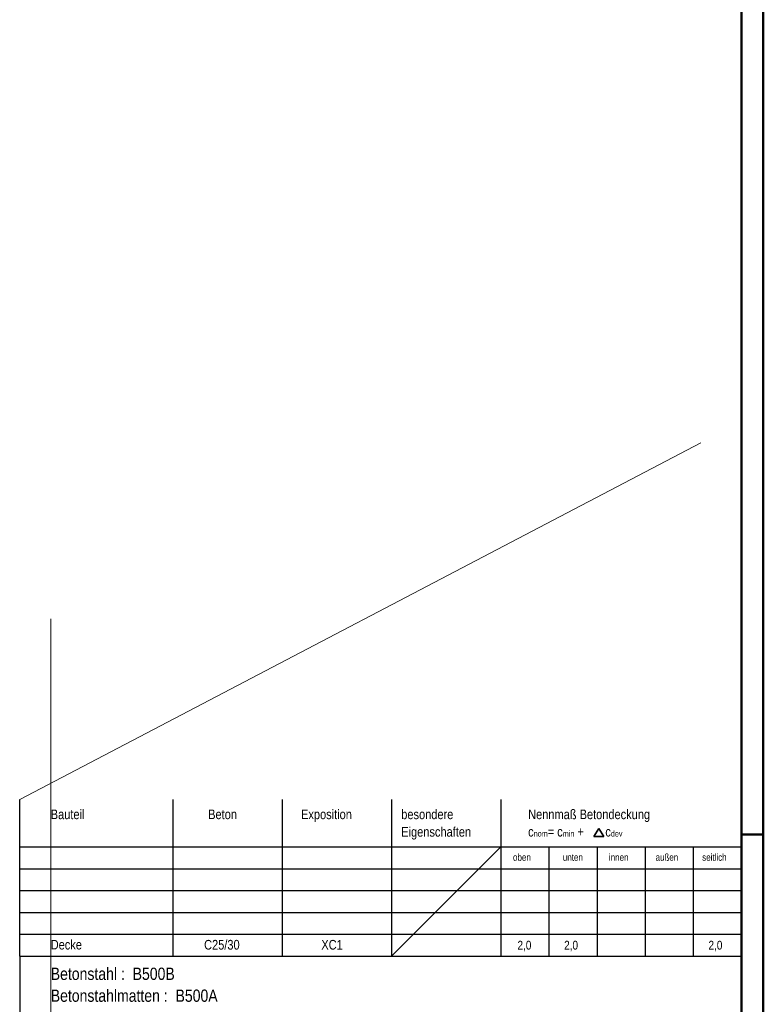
# Model space of a CAD drawing. Header units: millimetres. Extents: x -5 to 113, y -26 to 51.
# Tile 26 of 31: x 86.5 to 95, y 12.91 to 24.16. Entities that reach past the tile are written whole.
import ezdxf

# ---------------------------------------------------------------- set-up
doc = ezdxf.new("R2010")
doc.units = ezdxf.units.MM
doc.styles.add('Arial Narrow', font='ARIALN.TTF')

msp = doc.modelspace()

# ---------------------------------------------------------------- linework, layer by layer
at = {"color": 4, "linetype": 'Continuous', "lineweight": 50}
for p, q in [((95, 0), (95, 42.05)), ((94.75, 0.25), (94.75, 41.8))]:
    msp.add_line(p, q, dxfattribs=at)
at = {"color": 3, "linetype": 'Continuous', "lineweight": 25}
for p, q in [((94.75, 15.247881), (94.75, 19.448297)), ((86.5, 13.459069), (86.5, 15.247881)), ((88.25, 15.247881), (88.25, 13.459069)), ((89.5, 15.247881), (89.5, 13.459069)), ((90.75, 15.247881), (90.75, 13.459069)), ((92, 15.247881), (92, 13.459069)), ((94.75, 15.247881), (94.75, 13.459069)), ((86.5, 14.709069), (94.75, 14.709069)), ((92.55, 14.709069), (92.55, 13.459069)), ((93.1, 14.709069), (93.1, 13.459069)), ((93.65, 14.709069), (93.65, 13.459069)), ((94.2, 14.709069), (94.2, 13.459069)), ((94.75, 14.709069), (94.75, 13.459069)), ((86.5, 14.459069), (94.75, 14.459069)), ((86.5, 14.209069), (94.75, 14.209069)), ((86.5, 13.959069), (94.75, 13.959069)), ((86.5, 13.709069), (94.75, 13.709069)), ((86.5, 13.459069), (86.5, 8.465)), ((86.5, 13.459069), (94.75, 13.459069)), ((94.75, 8.465), (94.75, 13.459069))]:
    msp.add_line(p, q, dxfattribs=at)
at = {"color": 9, "linetype": 'Continuous', "lineweight": 0}
for p, q in [((86.5, 15.247881), (94.285569, 19.326121)), ((86.854747, 7.35), (86.854747, 17.315944)), ((90.75, 13.459069), (92, 14.709069))]:
    msp.add_line(p, q, dxfattribs=at)
at = {"color": 2, "linetype": 'Continuous', "lineweight": 35}
for p, q in [((93.0615, 14.825248), (93.11982, 14.920073)), ((93.11982, 14.920073), (93.17814, 14.825248)), ((93.17814, 14.825248), (93.0615, 14.825248))]:
    msp.add_line(p, q, dxfattribs=at)
at = {"color": 4, "linetype": 'Continuous', "lineweight": 50, "ltscale": 0.2}
msp.add_line((95, 14.85), (94.75, 14.85), dxfattribs=at)

# ---------------------------------------------------------------- texts
at = {"color": 2, "lineweight": 35, "style": 'Arial Narrow'}
for s, height, p in [('Bauteil', 0.11, (86.854747, 15.025248)), ('Beton', 0.11, (88.654136, 15.025248)), ('Exposition', 0.11, (89.715807, 15.025248)), ('besondere', 0.11, (90.861283, 15.025248)), ('Nennmaß Betondeckung', 0.11, (92.311905, 15.025248)), ('Eigenschaften', 0.11, (90.861283, 14.825248)), ('Decke', 0.11, (86.854747, 13.535459)), ('C25/30', 0.11, (88.608002, 13.534594)), ('XC1', 0.11, (89.948032, 13.534594)), ('2,0', 0.1, (92.189655, 13.534592)), ('2,0', 0.1, (92.72313, 13.534592)), ('2,0', 0.1, (94.37313, 13.534592)), ('Betonstahl :  B500B', 0.14, (86.854747, 13.187552)), ('Betonstahlmatten :  B500A', 0.14, (86.854747, 12.937552))]:
    msp.add_text(s, height=height, dxfattribs=at).set_placement(p)
at = {"color": 3, "lineweight": 25, "style": 'Arial Narrow'}
for s, p in [('oben', (92.138932, 14.549243)), ('innen', (93.235123, 14.549243)), ('außen', (93.768078, 14.549243)), ('seitlich', (94.301033, 14.549243)), ('unten', (92.708225, 14.549243))]:
    msp.add_text(s, height=0.08, dxfattribs=at).set_placement(p)
at = {"color": 2, "lineweight": 35, "insert": (92.311905, 14.825248), "char_height": 0.11, "attachment_point": 7, "line_spacing_factor": 0.9, "style": 'Arial Narrow'}
msp.add_mtext('c{\\A1;\\H.6x;\\S^ nom;}= c{\\A1;\\H.6x;\\S^ min;} +       c{\\A1;\\H.6x;\\S^ dev;}', dxfattribs=at)

doc.saveas('drawing.dxf')
